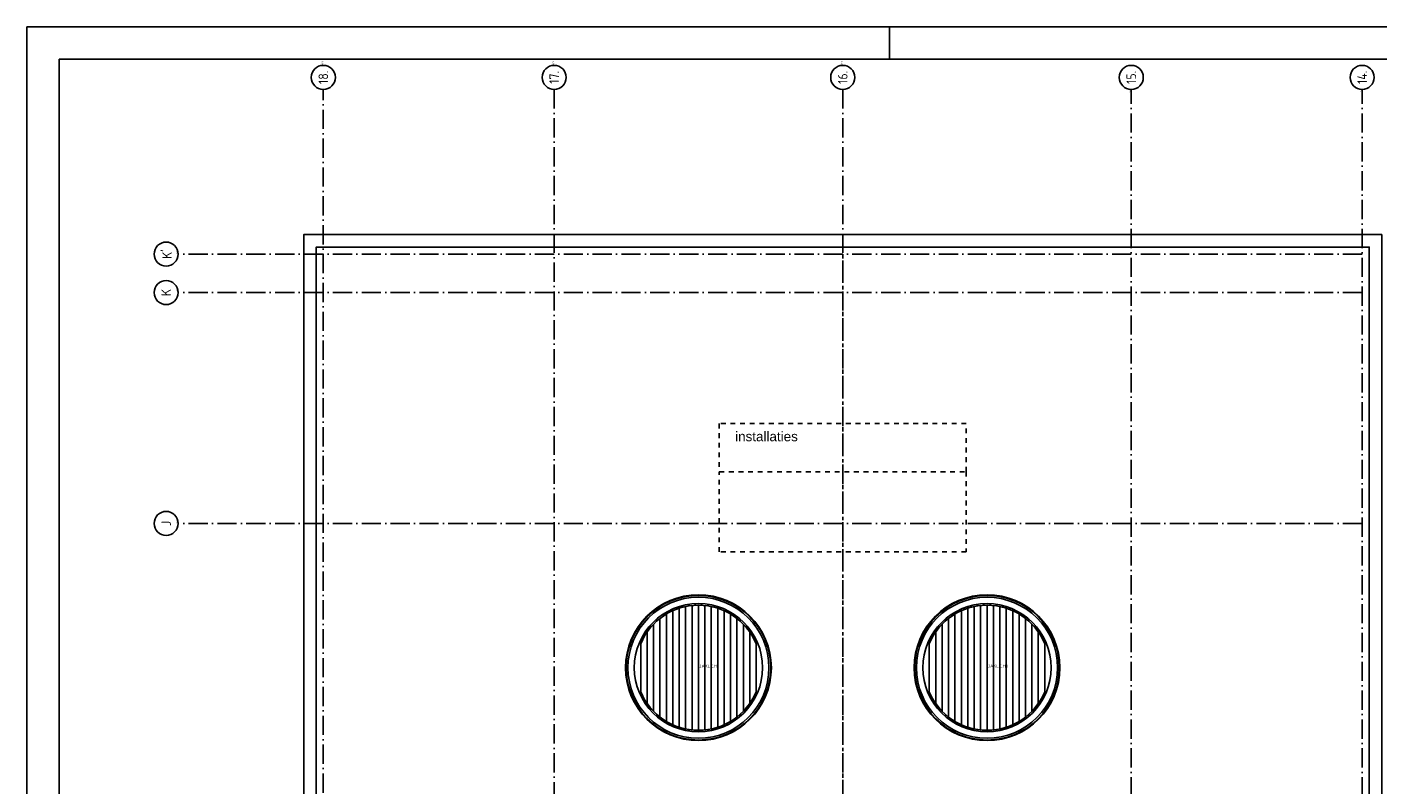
# Model space of a CAD drawing. Extents: x -4389 to 148511, y -40018 to 84100.
# Tile 5 of 28: x -4389 to 37716, y 60490 to 84100. Entities that reach past the tile are written whole.
import ezdxf
from ezdxf.enums import TextEntityAlignment as Align

# ---------------------------------------------------------------- set-up
doc = ezdxf.new("R2010")
doc.units = 0
doc.header["$LTSCALE"] = 100
for name, pattern in [('DASHDOT', [9, 6, -1.5, 0, -1.5]), ('DASHED', [3, 1.5, -1.5]), ('HIDDEN', [2, 1, -1])]:
    doc.linetypes.add(name, pattern=pattern)
for name, color, linetype in [('00KAD025', 2, 'CONTINUOUS'), ('00KAD070', 5, 'CONTINUOUS'), ('AB$1A---_ATTRIB035', 3, 'CONTINUOUS'), ('AL$1A---_ALGEMEEN', 8, 'CONTINUOUS'), ('AT$1A---_TEKST018', 1, 'CONTINUOUS'), ('AT$1A---_TEKST035', 3, 'CONTINUOUS'), ('BL$4----', 7, 'CONTINUOUS')]:
    doc.layers.add(name, color=color, linetype=linetype)
doc.styles.get("Standard").update_dxf_attribs({"font": 'ISOCP'})

# ---------------------------------------------------------------- blocks, each defined once
blk = doc.blocks.new('A$C5B61664F')
at = {"layer": '00KAD025', "linetype": 'CONTINUOUS'}
for p, q in [((0, 84100), (0, 0)), ((152900, 84100), (0, 84100)), ((26900, 83100), (26900, 84100))]:
    blk.add_line(p, q, dxfattribs=at)
at = {"layer": '00KAD070', "linetype": 'CONTINUOUS'}
for p, q in [((1000, 83100), (1000, 1000)), ((151900, 83100), (1000, 83100))]:
    blk.add_line(p, q, dxfattribs=at)
blk = doc.blocks.new('DAKLICHT')
at = {"layer": 'AL$1A---_ALGEMEEN', "color": 0, "linetype": 'CONTINUOUS'}
for points in [[(-900, 1730), (-900, 1786)], [(-800, -1778), (-800, 1778)], [(-700, 1820), (-700, 1873)], [(-600, -1855), (-600, 1855)], [(-500, 1885), (-500, 1936)], [(-400, -1909), (-400, 1909)], [(-300, 1927), (-300, 1977)], [(-200, -1940), (-200, 1940)], [(-100, 1947), (-100, 1997)], [(0, -1950), (0, 1950)], [(100, 1947), (100, 1997)], [(200, -1940), (200, 1940)], [(300, 1927), (300, 1977)], [(400, -1909), (400, 1909)], [(500, 1885), (500, 1936)], [(600, -1855), (600, 1855)], [(700, 1820), (700, 1873)], [(800, -1778), (800, 1778)], [(900, 1730), (900, 1786)], [(-1500, 1246), (-1500, 1323)], [(-1400, -1357), (-1400, 1357)], [(-1300, 1453), (-1300, 1520)], [(-1200, -1537), (-1200, 1537)], [(-1100, 1610), (-1100, 1670)], [(-1000, -1674), (-1000, 1674)], [(1000, -1674), (1000, 1674)], [(1100, 1610), (1100, 1670)], [(1200, -1537), (1200, 1537)], [(1300, 1453), (1300, 1520)], [(1400, -1357), (1400, 1357)], [(1500, 1246), (1500, 1323)], [(-1700, 955), (-1700, 1054)], [(-1600, -1115), (-1600, 1115)], [(1600, -1115), (1600, 1115)], [(1700, 955), (1700, 1054)], [(-1800, -750), (-1800, 750)], [(1800, -750), (1800, 750)], [(-1700, -1054), (-1700, -955)], [(-1500, -1323), (-1500, -1246)], [(1500, -1323), (1500, -1246)], [(1700, -1054), (1700, -955)], [(-1300, -1520), (-1300, -1453)], [(-1100, -1670), (-1100, -1610)], [(1100, -1670), (1100, -1610)], [(1300, -1520), (1300, -1453)], [(-900, -1786), (-900, -1730)], [(-700, -1873), (-700, -1820)], [(-500, -1936), (-500, -1885)], [(-300, -1977), (-300, -1927)], [(-100, -1997), (-100, -1947)], [(100, -1997), (100, -1947)], [(300, -1977), (300, -1927)], [(500, -1936), (500, -1885)], [(700, -1873), (700, -1820)], [(900, -1786), (900, -1730)]]:
    blk.add_lwpolyline(points, dxfattribs=at)
for radius in [2273, 2255, 2200, 2000]:
    blk.add_circle((0, 0), radius, dxfattribs=at)
for start, end in [(22.6199, 157.3801), (202.6199, 337.3801)]:
    blk.add_arc((0, 0), 1950, start, end, dxfattribs=at)
at = {"layer": 'AT$1A---_TEKST018', "linetype": 'CONTINUOUS'}
blk.add_text('DAKLICHT', height=100, dxfattribs=at).set_placement((0, 0))
blk = doc.blocks.new('1011')
at = {"layer": 'AL$1A---_ALGEMEEN', "color": 0, "linetype": 'CONTINUOUS'}
blk.add_circle((-750, 0), 750, dxfattribs=at)
at = {"layer": 'AT$1A---_TEKST018', "linetype": 'CONTINUOUS'}
blk.add_text('1011', height=100, dxfattribs=at).set_placement((0, 0))
blk = doc.blocks.new('1010')
at = {"layer": 'AL$1A---_ALGEMEEN', "color": 0, "linetype": 'CONTINUOUS'}
blk.add_circle((0, 750), 750, dxfattribs=at)
at = {"layer": 'AT$1A---_TEKST018', "linetype": 'CONTINUOUS'}
blk.add_text('1010', height=100, dxfattribs=at).set_placement((0, 0))

msp = doc.modelspace()

# ---------------------------------------------------------------- linework, layer by layer
at = {"layer": 'AL$1A---_ALGEMEEN', "color": 1, "linetype": 'DASHDOT'}
for points in [[(4853, 38616.6), (4853, 82154)], [(12053, 82154), (12053, 38616.6)], [(21053, 82154), (21053, 38616.6)], [(30053, 6096.6), (30053, 82154)], [(37253, 6096.6), (37253, 82154)], [(37253, 77016.6), (325.5, 77016.6)], [(37253, 75816.6), (325.5, 75816.6)], [(37253, 68616.6), (325.5, 68616.6)]]:
    msp.add_lwpolyline(points, dxfattribs=at)
at = {"layer": 'AL$1A---_ALGEMEEN', "linetype": 'CONTINUOUS'}
for points in [[(29983.5, 43256.6), (4243, 43256.6), (4243, 77626.6), (37863, 77626.6), (37863, 59936.6)], [(29983.5, 43646.6), (4633, 43646.6), (4633, 77236.6), (37473, 77236.6), (37473, 59936.6)]]:
    msp.add_lwpolyline(points, dxfattribs=at)
at = {"layer": 'AL$1A---_ALGEMEEN', "linetype": 'HIDDEN'}
msp.add_lwpolyline([(21053, 77016.5), (21053, 43416.5)], dxfattribs=at)
at = {"layer": 'AL$1A---_ALGEMEEN', "linetype": 'DASHED'}
for points in [[(17203, 71731), (17203, 70231), (24903, 70231), (24903, 71731)], [(17203, 67731), (17203, 70231), (24903, 70231), (24903, 67731)]]:
    msp.add_lwpolyline(points, close=True, dxfattribs=at)

# ---------------------------------------------------------------- block references
at = {"layer": 'AL$1A---_ALGEMEEN', "color": 1, "linetype": 'DASHDOT'}
ref = msp.add_blockref('1011', (4853, 82904), dxfattribs=dict(at, xscale=0.5, yscale=0.5, zscale=0.5, rotation=90))
ref.add_attrib('STR-NAAM', '18.', dxfattribs={"layer": 'AB$1A---_ATTRIB035', "linetype": 'CONTINUOUS', "height": 300, "rotation": 90}).set_placement((4853, 82529), align=Align.MIDDLE)
ref = msp.add_blockref('1011', (12053, 82904), dxfattribs=dict(at, xscale=0.5, yscale=0.5, zscale=0.5, rotation=90))
ref.add_attrib('STR-NAAM', '17.', dxfattribs={"layer": 'AB$1A---_ATTRIB035', "linetype": 'CONTINUOUS', "height": 300, "rotation": 90}).set_placement((12053, 82529), align=Align.MIDDLE)
ref = msp.add_blockref('1011', (21053, 82904), dxfattribs=dict(at, xscale=0.5, yscale=0.5, zscale=0.5, rotation=90))
ref.add_attrib('STR-NAAM', '16.', dxfattribs={"layer": 'AB$1A---_ATTRIB035', "linetype": 'CONTINUOUS', "height": 300, "rotation": 90}).set_placement((21053, 82529), align=Align.MIDDLE)
ref = msp.add_blockref('1011', (30053, 82154), dxfattribs=dict(at, xscale=-0.5, yscale=0.5, zscale=0.5, rotation=90))
ref.add_attrib('STR-NAAM', '15.', dxfattribs={"layer": 'AB$1A---_ATTRIB035', "linetype": 'CONTINUOUS', "height": 300, "rotation": 90}).set_placement((30053, 82529), align=Align.MIDDLE)
ref = msp.add_blockref('1011', (37253, 82154), dxfattribs=dict(at, xscale=-0.5, yscale=0.5, zscale=0.5, rotation=90))
ref.add_attrib('STR-NAAM', '14.', dxfattribs={"layer": 'AB$1A---_ATTRIB035', "linetype": 'CONTINUOUS', "height": 300, "rotation": 90}).set_placement((37253, 82529), align=Align.MIDDLE)
ref = msp.add_blockref('1010', (325.5, 77016.6), dxfattribs=dict(at, xscale=0.5, yscale=0.5, zscale=0.5, rotation=90))
ref.add_attrib('STR-NAAM', "K'", dxfattribs={"layer": 'AB$1A---_ATTRIB035', "linetype": 'CONTINUOUS', "height": 300, "rotation": 90}).set_placement((-49.5, 77016.6), align=Align.MIDDLE)
ref = msp.add_blockref('1010', (325.5, 75816.6), dxfattribs=dict(at, xscale=0.5, yscale=0.5, zscale=0.5, rotation=90))
ref.add_attrib('STR-NAAM', 'K', dxfattribs={"layer": 'AB$1A---_ATTRIB035', "linetype": 'CONTINUOUS', "height": 300, "rotation": 90}).set_placement((-49.5, 75816.6), align=Align.MIDDLE)
ref = msp.add_blockref('1010', (325.5, 68616.6), dxfattribs=dict(at, xscale=0.5, yscale=0.5, zscale=0.5, rotation=90))
ref.add_attrib('STR-NAAM', 'J', dxfattribs={"layer": 'AB$1A---_ATTRIB035', "linetype": 'CONTINUOUS', "height": 300, "rotation": 90}).set_placement((-49.5, 68616.6), align=Align.MIDDLE)
at = {"layer": 'AL$1A---_ALGEMEEN', "linetype": 'CONTINUOUS'}
for p in [(16553, 64116.5), (25553, 64116.5)]:
    msp.add_blockref('DAKLICHT', p, dxfattribs=at)
at = {"layer": 'BL$4----'}
msp.add_blockref('A$C5B61664F', (-4388.6, 0), dxfattribs=at)

# ---------------------------------------------------------------- texts
at = {"layer": 'AT$1A---_TEKST035', "linetype": 'CONTINUOUS', "insert": (17696.4, 71479.1), "char_height": 300, "width": 2342.16, "attachment_point": 1}
msp.add_mtext('\\fArial|b0|i0|c0|p34;installaties', dxfattribs=at)

doc.saveas('drawing.dxf')
